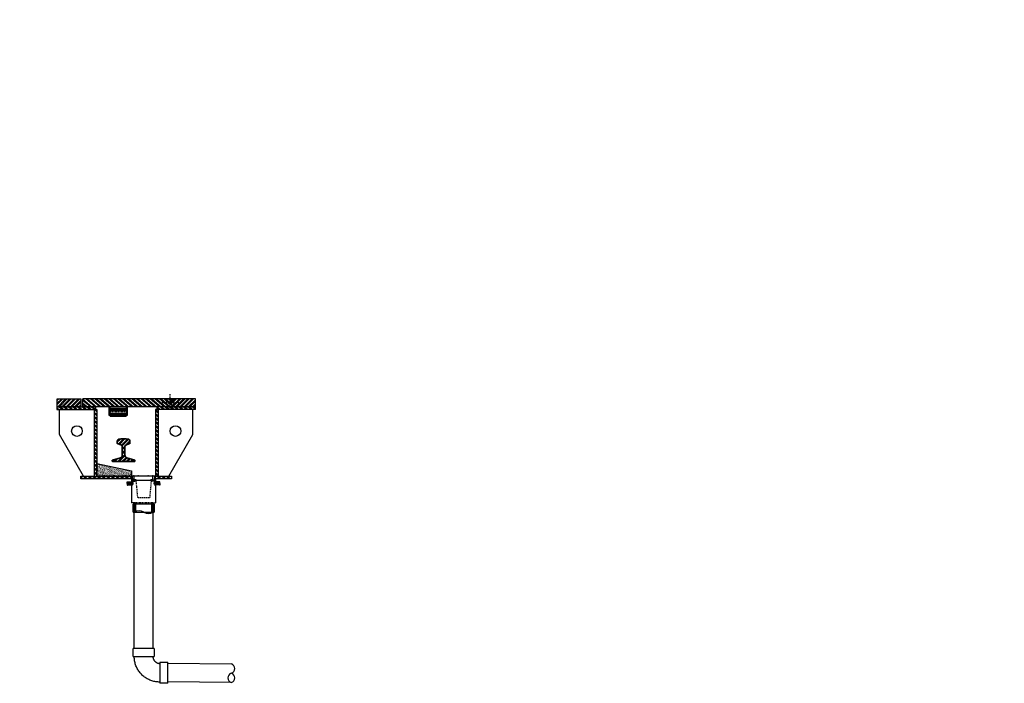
# Model space of a CAD drawing. Header units: inches. Extents: x -741 to 1387, y -720 to -402.
# Tile 24 of 25: x 341 to 526, y -689 to -565. Entities that reach past the tile are written whole.
import ezdxf
from ezdxf import colors
from ezdxf.entities.mleader import LeaderData, LeaderLine
from ezdxf.math import Vec2, Vec3

# ---------------------------------------------------------------- set-up
doc = ezdxf.new("R2010")
doc.units = ezdxf.units.IN
doc.header["$MEASUREMENT"] = 0
doc.linetypes.add('CENTER2', pattern=[1.125, 0.75, -0.125, 0.125, -0.125])
doc.linetypes.add('HIDDEN2', pattern=[0.1875, 0.125, -0.0625])
for name, color, linetype in [('G-Detl-Hidn', 1, 'HIDDEN2'), ('P-PIPE', 3, 'Continuous'), ('S-ANNO-DIMS', 1, 'Continuous'), ('S-ANNO-TEXT', 2, 'Continuous'), ('S-DETL-CNTR', 1, 'CENTER2'), ('S-DETL-STLS', 3, 'Continuous')]:
    doc.layers.add(name, color=color, linetype=linetype)
for name, color, linetype, lineweight in [('G-Detl-Medm', 3, 'Continuous', 35), ('S-ANNO-PATT', 8, 'Continuous', 18), ('S-SECT-SHPS', 3, 'Continuous', 25)]:
    doc.layers.add(name, color=color, linetype=linetype, lineweight=lineweight)
doc.styles.add('Annotative', font='romans.shx', dxfattribs={"width": 0.8, "height": 0.125})
pattern_1 = [(319.44955, (55.08806, -575.41387), (0.365691, 0.4274065), []), (319.44955, (55.1086, -575.67824), (0.365691, 0.4274065), [])]
pattern_2 = [(319.44955, (91.08596, -685.63207), (0.365691, 0.4274065), []), (319.44955, (91.10653, -685.89644), (0.365691, 0.4274065), [])]
pattern_3 = [(319.44955, (28.08084, -686.06176), (0.365691, 0.4274065), []), (319.44955, (28.1014, -686.3261), (0.365691, 0.4274065), [])]

# ---------------------------------------------------------------- blocks, each defined once
blk = doc.blocks.new('_DotBlank')
at = {"color": 0, "linetype": 'ByBlock', "lineweight": -2}
blk.add_line((-0.5, 0), (-1, 0), dxfattribs=at)
blk.add_circle((0, 0), 0.5, dxfattribs=at)
blk = doc.blocks.new('Bend - PVC - Sch 40 - DWV_USACE - Standard-1075329-SECTION _COLUMN STRIP_ LONG')
at = {"layer": 'P-PIPE', "lineweight": -3}
for p, q in [((205.64, -14.52), (204.14, -14.52)), ((204.14, -18.48), (204.14, -14.52)), ((205.64, -14.52), (205.64, -18.48)), ((199.1, -19.56), (199.1, -21.06)), ((199.1, -19.56), (203.06, -19.56)), ((203.06, -21.06), (203.06, -19.56)), ((204.14, -18.48), (205.64, -18.48)), ((203.06, -21.06), (199.1, -21.06))]:
    blk.add_line(p, q, dxfattribs=at)
at = {"layer": 'P-PIPE', "lineweight": -3, "flags": 128}
for points in [[(204.14, -14.75), (203.95, -14.75), (203.76, -14.77), (203.56, -14.78), (203.37, -14.81), (203.18, -14.85), (203, -14.89), (202.81, -14.94), (202.63, -14.99), (202.44, -15.06), (202.27, -15.13), (202.09, -15.21), (201.92, -15.29), (201.75, -15.39), (201.58, -15.49), (201.42, -15.59), (201.27, -15.7), (201.11, -15.82), (200.97, -15.94), (200.82, -16.07), (200.69, -16.21), (200.56, -16.35), (200.43, -16.5), (200.31, -16.65), (200.2, -16.8), (200.09, -16.96), (199.99, -17.13), (199.9, -17.29), (199.81, -17.47), (199.73, -17.64), (199.65, -17.82), (199.59, -18), (199.53, -18.18), (199.48, -18.37), (199.43, -18.56), (199.4, -18.74), (199.37, -18.94), (199.35, -19.13), (199.33, -19.32), (199.33, -19.51), (199.33, -19.56)], [(202.83, -19.56), (202.83, -19.51), (202.83, -19.46), (202.84, -19.41), (202.84, -19.35), (202.85, -19.3), (202.87, -19.25), (202.88, -19.2), (202.89, -19.15), (202.91, -19.1), (202.93, -19.05), (202.95, -19), (202.98, -18.96), (203, -18.91), (203.03, -18.87), (203.06, -18.82), (203.09, -18.78), (203.12, -18.74), (203.15, -18.7), (203.19, -18.66), (203.23, -18.62), (203.26, -18.59), (203.3, -18.55), (203.34, -18.52), (203.39, -18.49), (203.43, -18.46), (203.48, -18.43), (203.52, -18.4), (203.57, -18.38), (203.62, -18.36), (203.66, -18.34), (203.71, -18.32), (203.76, -18.31), (203.81, -18.29), (203.87, -18.28), (203.92, -18.27), (203.97, -18.26), (204.02, -18.26), (204.07, -18.25), (204.13, -18.25), (204.14, -18.25)]]:
    blk.add_lwpolyline(points, dxfattribs=at)

msp = doc.modelspace()

# ---------------------------------------------------------------- hatches: boundary and pattern name
at = {"layer": 'S-ANNO-PATT', "linetype": 'Continuous', "lineweight": 0}
h = msp.add_hatch(dxfattribs=at)
h.set_pattern_fill('ANSI32', color=256, scale=1.5)
h.set_pattern_definition([(45, (80.43, -684.7424), (-0.3977476, 0.3977476), []), (45, (80.6952, -684.7424), (-0.3977476, 0.3977476), [])])
h.paths.add_polyline_path([(352.2813, -636.1132), (352.2813, -637.6132), (347.8125, -637.6244), (347.8125, -636.1244)])
at = {"layer": 'S-ANNO-PATT'}
h = msp.add_hatch(dxfattribs=at)
h.set_pattern_fill('ANSI32', color=256, scale=1.5, angle=-85.550447)
h.set_pattern_definition([(319.44955, (7.10227, -684.7424), (0.365691, 0.4274065), []), (319.44955, (7.12284, -685.0068), (0.365691, 0.4274065), [])])
edge = h.paths.add_edge_path()
edge.add_line((352.6474, -636.1149), (369.0313, -636.1132))
edge.add_arc((369.0313, -636.8632), 0.75, 269.999322, 449.999322, ccw=False)
edge.add_line((369.0313, -637.6132), (352.6474, -637.6149))
edge.add_line((352.6474, -637.6149), (352.6474, -636.1149))
edge = h.paths.add_edge_path(flags=16)
edge.add_arc((369.0313, -636.8632), 0.25, 180, 540, ccw=False)
at = {"layer": 'S-ANNO-PATT', "linetype": 'Continuous', "lineweight": 0}
h = msp.add_hatch(dxfattribs=at)
h.set_pattern_fill('ANSI32', color=256, scale=1.5)
h.set_pattern_definition([(45, (7.10227, -684.7424), (-0.3977476, 0.3977476), []), (45, (7.36743, -684.7424), (-0.3977476, 0.3977476), [])])
h.paths.add_polyline_path([(369.0313, -636.1132), (373.7813, -636.1132), (373.7813, -637.6132), (369.0313, -637.6132, 1)])
at = {"layer": 'S-ANNO-PATT'}
h = msp.add_hatch(dxfattribs=at)
h.set_pattern_fill('ANSI32', color=256, scale=1.5, angle=-85.550447)
h.set_pattern_definition(pattern_1)
h.paths.add_polyline_path([(355.0313, -637.6132), (355.0313, -638.1132), (347.7813, -638.1132), (347.7813, -637.6132), (347.8125, -637.6132), (352.2813, -637.6132)])
h = msp.add_hatch(dxfattribs=at)
h.set_pattern_fill('ANSI32', color=256, scale=1.5, angle=-85.550447)
h.set_pattern_definition(pattern_1)
h.paths.add_polyline_path([(354.7813, -638.1132), (355.2813, -638.1132), (355.2813, -646.355), (354.7813, -646.4569)])
h = msp.add_hatch(dxfattribs=at)
h.set_pattern_fill('ANSI32', color=256, scale=1.5, angle=-85.550447)
h.set_pattern_definition(pattern_1)
h.paths.add_polyline_path([(366.2813, -638.1132), (366.7813, -638.1132), (366.7813, -650.5804), (366.2813, -650.5804)])
h = msp.add_hatch(dxfattribs=at)
h.set_pattern_fill('ANSI32', color=256, scale=1.5, angle=-85.550447)
h.set_pattern_definition(pattern_1)
h.paths.add_polyline_path([(373.7813, -637.6132), (373.7813, -638.1132), (373.2813, -638.1132), (366.5313, -638.1132), (366.5313, -637.6132)])
at = {"layer": 'S-ANNO-PATT', "linetype": 'Continuous', "lineweight": 0}
h = msp.add_hatch(dxfattribs=at)
h.set_pattern_fill('ANSI32', color=256, scale=1.5)
h.set_pattern_definition([(45, (154.17193, -583.9946), (-0.3977476, 0.3977476), []), (45, (154.4371, -583.9946), (-0.3977476, 0.3977476), [])])
h.paths.add_polyline_path([(359.1434, -644.4986), (359.8725, -644.7843, -0.30860674), (360.0313, -645.0171), (360.0313, -646.6876, -0.33270641), (359.6723, -647.1673), (358.2011, -647.6, 0.33270641), (358.1563, -647.66), (358.1563, -647.8007, 0.41421356), (358.2188, -647.8632), (362.3438, -647.8632, 0.41421356), (362.4063, -647.8007), (362.4063, -647.66, 0.33270641), (362.3614, -647.6), (360.8902, -647.1673, -0.33270641), (360.5313, -646.6876), (360.5313, -645.0171, -0.30860674), (360.6901, -644.7843), (361.4191, -644.4986, 0.35466541), (361.4688, -644.4375), (361.4688, -644.023, 0.39190223), (361.1225, -643.6491), (360.7711, -643.622, 0.01919533), (360.5411, -643.6132), (360.0215, -643.6132, 0.01919533), (359.7914, -643.622), (359.44, -643.6491, 0.39190223), (359.0938, -644.023), (359.0938, -644.4375, 0.35466541)])
at = {"layer": 'S-ANNO-PATT'}
h = msp.add_hatch(dxfattribs=at)
h.set_pattern_fill('ANSI32', color=256, scale=1.5, angle=-85.550447)
h.set_pattern_definition(pattern_1)
h.paths.add_polyline_path([(355.2813, -650.5804), (354.7813, -650.5804), (354.7813, -646.4569), (355.2813, -646.355)])
h = msp.add_hatch(dxfattribs=at)
h.set_pattern_fill('AR-SAND', color=256, scale=0.1)
h.set_pattern_definition([(37.5, (91.08596, -685.63207), (-0.00629934, 0.19268238), [0, -0.152, 0, -0.17, 0, -0.1625]), (7.5, (91.08596, -685.63207), (0.17697767, 0.2822146), [0, -0.082, 0, -0.137, 0, -0.0525]), (327.5, (90.96296, -685.63207), (0.31141419, 0.00056591), [0, -0.05, 0, -0.18, 0, -0.235]), (317.5, (90.96296, -685.63207), (0.30061266, 0.08776756), [0, -0.025, 0, -0.118, 0, -0.135])])
h.paths.add_polyline_path([(355.2902, -650.5804), (355.2902, -648.2142), (361.7813, -649.5804), (361.7813, -650.5804)])
h = msp.add_hatch(dxfattribs=at)
h.set_pattern_fill('AR-CONC', color=256)
h.set_pattern_definition([(50, (91.086, -685.632), (7.1726, -0.62752), [0.75, -8.25]), (355, (91.086, -685.632), (-1.38751, 7.52192), [0.6, -6.6]), (100.4514, (91.684, -685.6844), (5.78509, 6.8944), [0.6374, -7.01142]), (46.1842, (91.086, -683.632), (10.6724, -1.6552), [1.125, -12.375]), (96.6356, (91.975, -683.77), (9.3466, 9.7412), [0.9561, -10.51714]), (351.184, (91.086, -683.632), (9.3466, 9.7412), [0.9, -9.9]), (21, (92.086, -684.132), (5.96907, -4.02619), [0.75, -8.25]), (326, (92.086, -684.132), (2.43315, 7.2515), [0.6, -6.6]), (71.4514, (92.5834, -684.4676), (8.40222, 3.22531), [0.6374, -7.01142]), (37.5, (91.086, -685.632), (0.121599, 3.328939), [0, -6.52, 0, -6.7, 0, -6.625]), (7.5, (91.086, -685.632), (2.630695, 3.944117), [0, -3.82, 0, -6.37, 0, -2.525]), (327.5, (88.856, -685.632), (5.338224, -0.22555), [0, -2.5, 0, -7.8, 0, -10.35]), (317.5, (87.856, -685.632), (5.83186, 1.00105), [0, -3.25, 0, -5.18, 0, -7.35])])
h.paths.add_polyline_path([(355.2902, -650.5804), (361.6987, -650.5804), (355.2902, -649.9982)])
h = msp.add_hatch(dxfattribs=at)
h.set_pattern_fill('ANSI32', color=256, scale=1.5, angle=-85.550447)
h.set_pattern_definition(pattern_2)
edge = h.paths.add_edge_path()
edge.add_line((352.2813, -650.5804), (361.7813, -650.5804))
edge.add_line((361.7813, -650.5804), (361.7813, -651.0804))
edge.add_line((361.7813, -651.0804), (352.2813, -651.0804))
h = msp.add_hatch(dxfattribs=at)
h.set_pattern_fill('ANSI32', color=256, scale=1.5, angle=-85.550447)
h.set_pattern_definition(pattern_3)
h.paths.add_polyline_path([(361.78, -652.3929, 0.41421356), (361.905, -652.2679), (361.905, -651.6429, -0.41421356), (362.03, -651.5179), (362.405, -651.5179, 0.41421356), (362.53, -651.3929), (361.78, -651.3929)])
h = msp.add_hatch(dxfattribs=at)
h.set_pattern_fill('ANSI32', color=256, scale=1.5, angle=-85.550447)
h.set_pattern_definition(pattern_3)
h.paths.add_polyline_path([(366.2813, -652.3929, -0.41421356), (366.1563, -652.2679), (366.1563, -651.6429, 0.41421356), (366.0313, -651.5179), (365.6563, -651.5179, -0.41421356), (365.5313, -651.3929), (366.2813, -651.3929)])
h = msp.add_hatch(dxfattribs=at)
h.set_pattern_fill('ANSI32', color=256, scale=1.5, angle=-85.550447)
h.set_pattern_definition(pattern_2)
h.paths.add_polyline_path([(369.2813, -651.0804), (366.2813, -651.0804), (366.2813, -650.5804), (369.2813, -650.5804)])
h = msp.add_hatch(dxfattribs=at)
h.set_pattern_fill('ANSI31', color=256)
h.set_pattern_definition([(45, (28.41805, -686.68163), (-0.088388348, 0.088388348), [])])
h.paths.add_polyline_path([(362.2813, -655.5922), (362.5313, -655.5922), (362.5313, -657.2342, 0.04287689), (362.2813, -657.3675), (362.2813, -656.5956)])
h.paths.add_polyline_path([(365.5296, -655.5922), (365.7797, -655.5922), (365.7803, -657.3688, -0.04828504), (365.5303, -657.5087)])

# ---------------------------------------------------------------- linework, layer by layer
at = {"color": 3, "linetype": 'Continuous'}
for p, q in [((361.7813, -651.0804), (361.7813, -655.5922)), ((366.2813, -651.0804), (366.2813, -655.5922)), ((362.2806, -655.5922), (361.78, -655.5922)), ((362.2806, -655.5922), (362.2808, -657.3679)), ((362.5313, -655.5922), (362.5313, -657.2342)), ((365.5296, -655.5919), (365.5303, -657.5087)), ((365.7806, -655.5922), (365.7806, -657.3686)), ((365.7806, -655.5922), (366.2813, -655.5922)), ((362.2788, -657.1294), (362.2816, -657.1294))]:
    msp.add_line(p, q, dxfattribs=at)
for centre, radius, start, end in [((363.1821, -658.7559), 1.655, 57.021133, 122.998872), ((364.9326, -656.1475), 1.4867, 235.149412, 304.852752)]:
    msp.add_arc(centre, radius, start, end, dxfattribs=at)
at = {"layer": 'G-Detl-Hidn', "color": 8, "linetype": 'HIDDEN2'}
msp.add_circle((369.0313, -636.8632), 0.25, dxfattribs=at)
at = {"layer": 'G-Detl-Medm'}
msp.add_lwpolyline([(360.6901, -644.7843), (361.4191, -644.4986, 0.35466541), (361.4688, -644.4375), (361.4688, -644.023, 0.39190223), (361.1225, -643.6491), (360.7711, -643.622, 0.01919533), (360.5411, -643.6132), (360.0215, -643.6132, 0.01919533), (359.7914, -643.622), (359.44, -643.6491, 0.39190223), (359.0938, -644.023), (359.0938, -644.4375, 0.35466541), (359.1434, -644.4986), (359.8725, -644.7843, -0.30860674), (360.0313, -645.0171), (360.0313, -646.6876, -0.33270641), (359.6723, -647.1673), (358.2011, -647.6, 0.33270641), (358.1563, -647.66), (358.1563, -647.8007, 0.41421356), (358.2188, -647.8632), (362.3438, -647.8632, 0.41421356), (362.4063, -647.8007), (362.4063, -647.66, 0.33270641), (362.3614, -647.6), (360.8902, -647.1673, -0.33270641), (360.5313, -646.6876), (360.5313, -645.0171, -0.30860674)], format="xyb", close=True, dxfattribs=at)
at = {"layer": 'P-PIPE', "lineweight": -3}
for p, q in [((362.0516, -657.3428), (362.0516, -655.8428)), ((366.0096, -655.8428), (362.0516, -655.8428)), ((362.2833, -655.8428), (362.2833, -655.5804)), ((365.778, -655.5804), (365.778, -655.8428)), ((366.0096, -655.8428), (366.0096, -657.3428)), ((362.0516, -657.3428), (366.0096, -657.3428)), ((362.2833, -682.9226), (362.2833, -657.3428)), ((365.778, -657.3428), (365.778, -682.9226)), ((368.5936, -685.7145), (380.5164, -685.8401)), ((380.4982, -689.3336), (368.5936, -689.2096))]:
    msp.add_line(p, q, dxfattribs=at)
for centre, start, end in [((380.2391, -686.7076), 286.532949, 72.273432), ((380.7574, -688.4538), 106.532949, 253.467051), ((380.2391, -688.4538), 286.532949, 73.467051)]:
    msp.add_arc(centre, 0.9107, start, end, dxfattribs=at)
at = {"layer": 'S-ANNO-DIMS', "color": 8}
for p, q in [((360.7813, -637.9121), (357.7813, -637.9121)), ((360.7813, -637.9701), (357.7813, -637.9701)), ((360.7813, -638.1114), (357.7813, -638.1114)), ((360.7813, -638.3521), (357.7813, -638.3521)), ((360.7813, -638.9065), (357.7813, -638.9065)), ((360.7813, -639.1472), (357.7813, -639.1472)), ((360.7813, -639.2885), (357.7813, -639.2885)), ((360.7813, -639.3465), (357.7813, -639.3465))]:
    msp.add_line(p, q, dxfattribs=at)
at = {"layer": 'S-ANNO-DIMS'}
for p, q in [((362.2879, -651.2885), (362.2879, -650.5804)), ((365.7746, -651.2885), (365.7746, -650.5804))]:
    msp.add_line(p, q, dxfattribs=at)
msp.add_lwpolyline([(364.0283, -650.5804), (361.9802, -650.5804, 0.43896622), (361.9179, -650.6481), (361.9704, -651.2731, 0.38988669), (362.0327, -651.3304), (362.2284, -651.3304, 0.19891237), (362.2726, -651.3121), (362.3317, -651.253, -0.19891237), (362.3759, -651.2347), (362.5058, -651.2347, -0.20061712), (362.5503, -651.2533), (362.608, -651.3118, 0.20061712), (362.6525, -651.3304), (364.0283, -651.3304), (365.3687, -651.3304, 0.20061712), (365.4132, -651.3118), (365.4709, -651.2533, -0.20061712), (365.5154, -651.2347), (365.6867, -651.2347, -0.19891237), (365.7309, -651.253), (365.7899, -651.3121, 0.19891237), (365.8341, -651.3304), (366.0299, -651.3304, 0.38988669), (366.0921, -651.2731), (366.1446, -650.6481, 0.43896622), (366.0823, -650.5804)], format="xyb", close=True, dxfattribs=at)
msp.add_lwpolyline([(364.8387, -651.3304), (364.8387, -651.3779, -0.41421356), (364.7762, -651.4404), (363.2863, -651.4404, -0.41421356), (363.2238, -651.3779), (363.2238, -651.3304)], format="xyb", dxfattribs=at)
for centre in [(362.188, -650.6744), (363.0079, -650.6744), (364.8772, -650.6744), (365.7888, -650.6744)]:
    msp.add_arc(centre, 0.1394, 42.421221, 137.578779, dxfattribs=at)
at = {"layer": 'S-ANNO-PATT', "linetype": 'HIDDEN2', "lineweight": 0}
for p, q in [((357.7813, -638.5043), (360.7813, -638.5043)), ((357.7813, -638.7543), (360.7813, -638.7543))]:
    msp.add_line(p, q, dxfattribs=at)
at = {"layer": 'S-ANNO-PATT', "linetype": 'Continuous', "lineweight": 0}
msp.add_lwpolyline([(360.7813, -639.3793), (357.7813, -639.3793), (357.7813, -637.8793), (360.7813, -637.8793)], close=True, dxfattribs=at)
at = {"layer": 'S-ANNO-PATT', "linetype": 'HIDDEN2', "lineweight": 0}
msp.add_arc((369.0313, -636.8632), 0.75, 90, 270, dxfattribs=at)
at = {"layer": 'S-DETL-CNTR', "ltscale": 0.25}
for p, q in [((369.0313, -637.8582), (369.0313, -635.183)), ((370.6335, -636.8632), (367.509, -636.8632))]:
    msp.add_line(p, q, dxfattribs=at)
at = {"layer": 'S-DETL-STLS', "color": 3}
for p, q in [((369.0313, -636.1132), (352.6474, -636.1132)), ((369.0313, -637.6132), (352.6474, -637.6132))]:
    msp.add_line(p, q, dxfattribs=at)
at = {"layer": 'S-DETL-STLS'}
for p, q in [((352.6474, -637.613), (352.6474, -636.1132)), ((347.7813, -637.6132), (355.0313, -637.6132)), ((347.7813, -637.6132), (347.7813, -638.1132)), ((347.7813, -638.1132), (355.2813, -638.1132)), ((348.2813, -642.7862), (348.2813, -638.1132)), ((354.7813, -638.1132), (354.7813, -650.5804)), ((355.0313, -637.6132), (355.0313, -638.1132)), ((355.2813, -638.1132), (355.2813, -650.5804)), ((366.2813, -638.1132), (366.2813, -650.5804)), ((373.7813, -638.1132), (366.2813, -638.1132)), ((366.5313, -637.6132), (366.5313, -638.1132)), ((373.7813, -637.6132), (366.5313, -637.6132)), ((366.7813, -638.1132), (366.7813, -650.5804)), ((373.2813, -642.7862), (373.2813, -638.1132)), ((373.7813, -638.1132), (373.7813, -637.6132)), ((352.7813, -650.5804), (348.2813, -642.7862)), ((368.7813, -650.5804), (373.2813, -642.7862)), ((352.2813, -651.0804), (352.2813, -650.5804)), ((361.78, -651.3929), (362.53, -651.3929)), ((361.8565, -651.3304), (361.8565, -651.3929)), ((362.5905, -651.3304), (361.8565, -651.3304)), ((361.8565, -651.3929), (362.5905, -651.3929)), ((361.905, -651.6429), (361.905, -652.2679)), ((362.03, -651.5179), (362.405, -651.5179)), ((362.5905, -651.3929), (362.5905, -651.3304)), ((365.4708, -651.3929), (365.4708, -651.3304)), ((365.4708, -651.3304), (366.2048, -651.3304)), ((366.2048, -651.3929), (365.4708, -651.3929)), ((366.2813, -651.3929), (365.5313, -651.3929)), ((366.0313, -651.5179), (365.6563, -651.5179)), ((366.1563, -651.6429), (366.1563, -652.2679)), ((366.2048, -651.3304), (366.2048, -651.3929)), ((366.2813, -651.3929), (366.2813, -652.3929))]:
    msp.add_line(p, q, dxfattribs=at)
at = {"layer": 'S-DETL-STLS', "linetype": 'HIDDEN2'}
for p, q in [((362.5905, -651.3304), (362.8903, -654.6608)), ((365.4708, -651.3304), (365.171, -654.6608)), ((365.7806, -655.5922), (362.2806, -655.5922)), ((365.171, -654.6608), (362.8903, -654.6607))]:
    msp.add_line(p, q, dxfattribs=at)
at = {"layer": 'S-DETL-STLS', "color": 3}
msp.add_lwpolyline([(352.2813, -636.1132), (352.2813, -637.6132), (347.8125, -637.6132), (347.8125, -636.1132)], close=True, dxfattribs=at)
for points in [[(368.3021, -637.6132), (373.7813, -637.6132), (373.7813, -636.1132), (369.0313, -636.1132)], [(357.5313, -637.6132), (357.5313, -639.1854), (357.7813, -639.1854), (357.7813, -637.6132)], [(360.7813, -637.6132), (360.7813, -639.1854), (361.0313, -639.1854), (361.0313, -637.6132)]]:
    msp.add_lwpolyline(points, dxfattribs=at)
at = {"layer": 'S-DETL-STLS'}
for points in [[(355.2902, -650.5804), (355.2902, -648.2142), (361.7813, -649.5804), (361.7813, -650.5804), (355.2902, -650.5804)], [(352.2813, -650.5804), (361.7813, -650.5804), (361.7813, -651.0804), (352.2813, -651.0804)]]:
    msp.add_lwpolyline(points, dxfattribs=at)
msp.add_lwpolyline([(369.2813, -651.0804), (366.2813, -651.0804), (366.2813, -650.5804), (369.2813, -650.5804)], close=True, dxfattribs=at)
for centre, radius in [((369.0313, -636.8632), 0.25), ((351.5313, -642.1282), 1), ((370.0313, -642.1282), 1)]:
    msp.add_circle(centre, radius, dxfattribs=at)
for centre, radius, start, end in [((369.0313, -636.8632), 0.75, 270, 90), ((362.03, -651.6429), 0.125, 90, 180), ((362.405, -651.3929), 0.125, 270, 0), ((365.6563, -651.3929), 0.125, 180, 270), ((366.0313, -651.6429), 0.125, 0, 90), ((361.78, -652.2679), 0.125, 270, 0), ((366.2813, -652.2679), 0.125, 180, 270)]:
    msp.add_arc(centre, radius, start, end, dxfattribs=at)
at = {"layer": 'S-SECT-SHPS', "color": 1}
for p, q in [((360.9526, -651.9554), (360.9526, -651.6347)), ((360.9526, -651.6347), (361.0131, -651.6347)), ((360.9526, -651.9554), (360.9526, -652.2761)), ((361.0131, -651.6865), (361.0131, -651.6347)), ((361.0131, -651.9554), (361.0131, -651.6865)), ((361.0131, -651.6865), (361.7798, -651.6865)), ((361.0131, -651.9554), (361.0131, -652.2243)), ((361.0131, -652.2243), (361.7798, -652.2243)), ((361.0131, -652.2243), (361.0131, -652.2761)), ((361.1073, -651.8304), (361.1073, -652.0804)), ((361.2046, -651.8304), (361.1073, -651.8304)), ((361.2046, -652.0804), (361.1073, -652.0804)), ((361.1323, -651.8304), (361.1323, -652.0804)), ((361.1573, -651.8304), (361.1573, -652.0804)), ((361.1823, -651.8304), (361.1823, -652.0804)), ((361.905, -651.8304), (361.2046, -651.8304)), ((361.905, -652.0804), (361.2046, -652.0804)), ((361.2073, -651.8304), (361.2073, -652.0804)), ((361.2323, -651.8304), (361.2323, -652.0804)), ((361.2573, -651.8304), (361.2573, -652.0804)), ((361.2823, -651.8304), (361.2823, -652.0804)), ((361.3073, -651.8304), (361.3073, -652.0804)), ((361.3323, -651.8304), (361.3323, -652.0804)), ((361.3573, -651.8304), (361.3573, -652.0804)), ((361.3823, -651.8304), (361.3823, -652.0804)), ((361.4073, -651.8304), (361.4073, -652.0804)), ((361.4323, -651.8304), (361.4323, -652.0804)), ((361.4573, -651.8304), (361.4573, -652.0804)), ((361.4823, -651.8304), (361.4823, -652.0804)), ((361.5073, -651.8304), (361.5073, -652.0804)), ((361.5323, -651.8304), (361.5323, -652.0804)), ((361.5573, -651.8304), (361.5573, -652.0804)), ((361.5823, -651.8304), (361.5823, -652.0804)), ((361.6073, -651.8304), (361.6073, -652.0804)), ((361.6323, -651.8304), (361.6323, -652.0804)), ((361.6573, -651.8304), (361.6573, -652.0804)), ((361.6823, -651.8304), (361.6823, -652.0804)), ((361.7073, -651.8304), (361.7073, -652.0804)), ((362.055, -651.7804), (361.905, -651.7804)), ((361.905, -651.7804), (361.905, -652.1304)), ((362.055, -651.8804), (361.905, -651.8804)), ((361.905, -652.0304), (362.055, -652.0304)), ((361.905, -652.1304), (362.055, -652.1304)), ((362.055, -652.1304), (362.055, -651.7804)), ((366.0063, -652.1304), (366.0063, -651.7804)), ((366.0063, -651.7804), (366.1563, -651.7804)), ((366.0063, -651.8804), (366.1563, -651.8804)), ((366.1563, -652.0304), (366.0063, -652.0304)), ((366.1563, -652.1304), (366.0063, -652.1304)), ((366.1563, -651.7804), (366.1563, -652.1304)), ((366.1563, -651.8304), (366.8566, -651.8304)), ((366.1563, -652.0804), (366.8566, -652.0804)), ((367.0482, -651.6865), (366.2814, -651.6865)), ((367.0482, -652.2243), (366.2814, -652.2243)), ((366.354, -651.8304), (366.354, -652.0804)), ((366.379, -651.8304), (366.379, -652.0804)), ((366.404, -651.8304), (366.404, -652.0804)), ((366.429, -651.8304), (366.429, -652.0804)), ((366.454, -651.8304), (366.454, -652.0804)), ((366.479, -651.8304), (366.479, -652.0804)), ((366.504, -651.8304), (366.504, -652.0804)), ((366.529, -651.8304), (366.529, -652.0804)), ((366.554, -651.8304), (366.554, -652.0804)), ((366.579, -651.8304), (366.579, -652.0804)), ((366.604, -651.8304), (366.604, -652.0804)), ((366.629, -651.8304), (366.629, -652.0804)), ((366.654, -651.8304), (366.654, -652.0804)), ((366.679, -651.8304), (366.679, -652.0804)), ((366.704, -651.8304), (366.704, -652.0804)), ((366.729, -651.8304), (366.729, -652.0804)), ((366.754, -651.8304), (366.754, -652.0804)), ((366.779, -651.8304), (366.779, -652.0804)), ((366.804, -651.8304), (366.804, -652.0804)), ((366.829, -651.8304), (366.829, -652.0804)), ((366.854, -651.8304), (366.854, -652.0804)), ((366.8566, -651.8304), (366.954, -651.8304)), ((366.8566, -652.0804), (366.954, -652.0804)), ((366.879, -651.8304), (366.879, -652.0804)), ((366.904, -651.8304), (366.904, -652.0804)), ((366.929, -651.8304), (366.929, -652.0804)), ((366.954, -651.8304), (366.954, -652.0804)), ((367.1086, -651.6347), (367.0482, -651.6347)), ((367.0482, -651.6865), (367.0482, -651.6347)), ((367.0482, -651.9554), (367.0482, -651.6865)), ((367.0482, -651.9554), (367.0482, -652.2243)), ((367.0482, -652.2243), (367.0482, -652.2761)), ((367.1086, -651.9554), (367.1086, -651.6347)), ((367.1086, -651.9554), (367.1086, -652.2761)), ((360.9526, -652.2761), (361.0131, -652.2761)), ((367.1086, -652.2761), (367.0482, -652.2761))]:
    msp.add_line(p, q, dxfattribs=at)

# ---------------------------------------------------------------- block references
at = {"layer": 'P-PIPE', "lineweight": -3, "xscale": -1, "rotation": 180}
msp.add_blockref('Bend - PVC - Sch 40 - DWV_USACE - Standard-1075329-SECTION _COLUMN STRIP_ LONG', (162.9532, -703.9856), dxfattribs=at)

# ---------------------------------------------------------------- leaders
at = {"layer": 'S-ANNO-TEXT', "lineweight": -3}
ml = msp.add_multileader_mtext('Standard', dxfattribs=at)
ml.set_content('\\pxt3.2,6.4,9.6,12.8,16,19.2,22.4,25.6,28.8,32,35.2,38.4,41.6,44.8,48,51.2,54.4,57.6,60.8,64,67.2,70.4,73.6,76.8,80,83.2,86.4,89.6,92.8,96,99.2,102.4;REF DETAIL\\PA3/S-303\\PFOR REINF.\\PREQUIREMENTS', color=256, style='Annotative')
ml.set_leader_properties(color=1, linetype='ByLayer', lineweight=-1)
ml.build(insert=Vec2(0, 0))
ml.multileader.update_dxf_attribs({"text_right_attachment_type": 3, "dogleg_length": 0.125, "arrow_head_size": 3, "scale": 24})
ctx = ml.context
ctx.base_point, ctx.scale, ctx.char_height, ctx.arrow_head_size, ctx.landing_gap_size, ctx.plane_origin = Vec3(257.4205, -566.5988), 24, 3, 3, 2.16, Vec3(310.1425, -581.0785)
ctx.right_attachment = 3
notes = []
notes.append((ctx, [(1, (1, 1, 0), (290.569, -582.1702), (-1, 0), 3, [(1, [(315.7881, -582.1778)], 0, [])])]))
ctx.mtext.insert, ctx.mtext.width, ctx.mtext.defined_height, ctx.mtext.flow_direction = Vec3(259.5805, -564.9559), 27.700804, 7.0408, 5
ml = msp.add_multileader_mtext('Standard', dxfattribs=at)
ml.set_content('REFER TO SHEET S706A FOR VENT PIPE DETAIL', color=256, style='Annotative')
ml.set_leader_properties(color=1, linetype='ByLayer', lineweight=-1)
ml.build(insert=Vec2(0, 0))
ml.multileader.update_dxf_attribs({"text_right_attachment_type": 3, "dogleg_length": 0.125, "arrow_head_size": 3, "scale": 24})
ctx = ml.context
ctx.base_point, ctx.scale, ctx.char_height, ctx.arrow_head_size, ctx.landing_gap_size, ctx.plane_origin = Vec3(-406.8856, -576.2032), 24, 3, 3, 2.16, Vec3(-471.7983, -632.3119)
ctx.right_attachment = 3
notes.append((ctx, [(1, (1, 1, 0), (-409.8856, -576.2032), (1, 0), 3, [(1, [(-434.9918, -565.7408)], 0, [])])]))
ctx.mtext.insert, ctx.mtext.width, ctx.mtext.defined_height, ctx.mtext.flow_direction = Vec3(-404.7256, -574.7032), 38.62386, 12.1168, 5
ml = msp.add_multileader_mtext('Standard', dxfattribs=at)
ml.set_content('REFER TO SHEET S706A FOR VENT PIPE DETAIL', color=256, style='Annotative')
ml.set_leader_properties(color=1, linetype='ByLayer', lineweight=-1)
ml.build(insert=Vec2(0, 0))
ml.multileader.update_dxf_attribs({"text_right_attachment_type": 3, "dogleg_length": 0.125, "arrow_head_size": 3, "scale": 24})
ctx = ml.context
ctx.base_point, ctx.scale, ctx.char_height, ctx.arrow_head_size, ctx.landing_gap_size, ctx.plane_origin = Vec3(203.3658, -596.4429), 24, 3, 3, 2.16, Vec3(139.5964, -626.8007)
ctx.right_attachment = 3
notes.append((ctx, [(1, (1, 1, 0), (200.3658, -596.4429), (1, 0), 3, [(0, [(209.8414, -576.3693), (151.2148, -573.1092)], 0, [])])]))
ctx.mtext.insert, ctx.mtext.width, ctx.mtext.defined_height, ctx.mtext.flow_direction = Vec3(205.5258, -594.9429), 40.014208, 7.1821, 5
ml = msp.add_multileader_mtext('Standard', dxfattribs=at)
ml.set_content('\\pxt3.2,6.4,9.6,12.8,16,19.2,22.4,25.6,28.8,32,35.2,38.4,41.6,44.8,48,51.2,54.4,57.6,60.8,64,67.2,70.4,73.6,76.8,80,83.2,86.4,89.6,92.8,96,99.2,102.4;#6 @ 6" HORIZ EA FACE TYP ', color=256, style='Annotative')
ml.set_leader_properties(color=1, linetype='ByLayer', lineweight=-1)
ml.set_arrow_properties(name='DOTBLANK')
ml.build(insert=Vec2(0, 0))
ml.multileader.update_dxf_attribs({"text_right_attachment_type": 3, "dogleg_length": 0.125, "arrow_head_size": 3, "scale": 24})
ctx = ml.context
ctx.base_point, ctx.scale, ctx.char_height, ctx.arrow_head_size, ctx.landing_gap_size, ctx.plane_origin = Vec3(-624.4529, -585.5028), 24, 3, 3, 2.16, Vec3(-644.8017, -599.7135)
ctx.right_attachment = 3
notes.append((ctx, [(0, (1, 1, 0), (-627.4529, -585.5028), (1, 0), 3, [(2, [(-652.259, -595.662), (-644.9355, -595.662)], 0, [])])]))
ctx.mtext.insert, ctx.mtext.width, ctx.mtext.defined_height, ctx.mtext.flow_direction = Vec3(-622.2929, -583.5028), 55.903585, 7.0408, 5
ml = msp.add_multileader_mtext('Standard', dxfattribs=at)
ml.set_content('\\pxt3.2,6.4,9.6,12.8,16,19.2,22.4,25.6,28.8,32,35.2,38.4,41.6,44.8,48,51.2,54.4,57.6,60.8,64,67.2,70.4,73.6,76.8,80,83.2,86.4,89.6,92.8,96,99.2,102.4;#6 @ 6" HORIZ EA FACE TYP ', color=256, style='Annotative')
ml.set_leader_properties(color=1, linetype='ByLayer', lineweight=-1)
ml.set_arrow_properties(name='DOTBLANK')
ml.build(insert=Vec2(0, 0))
ml.multileader.update_dxf_attribs({"text_right_attachment_type": 3, "dogleg_length": 0.125, "arrow_head_size": 3, "scale": 24})
ctx = ml.context
ctx.base_point, ctx.scale, ctx.char_height, ctx.arrow_head_size, ctx.landing_gap_size, ctx.plane_origin = Vec3(100.7337, -584.742), 24, 3, 3, 2.16, Vec3(80.0966, -599.741)
ctx.right_attachment = 3
notes.append((ctx, [(0, (1, 1, 0), (97.7337, -584.742), (1, 0), 3, [(2, [(72.5895, -595.662), (79.9131, -595.662)], 0, [])])]))
ctx.mtext.insert, ctx.mtext.width, ctx.mtext.defined_height, ctx.mtext.flow_direction = Vec3(102.8937, -583.242), 38.950733, 6.4775, 5
ml = msp.add_multileader_mtext('Standard', dxfattribs=at)
ml.set_content('\\pxt3.2,6.4,9.6,12.8,16,19.2,22.4,25.6,28.8,32,35.2,38.4,41.6,44.8,48,51.2,54.4,57.6,60.8,64,67.2,70.4,73.6,76.8,80,83.2,86.4,89.6,92.8,96,99.2,102.4;#8 @ 6" VERT EA FACE TYP', color=256, style='Annotative')
ml.set_leader_properties(color=1, linetype='ByLayer', lineweight=-1)
ml.build(insert=Vec2(0, 0))
ml.multileader.update_dxf_attribs({"text_right_attachment_type": 3, "dogleg_length": 0.125, "arrow_head_size": 3, "scale": 24})
ctx = ml.context
ctx.base_point, ctx.scale, ctx.char_height, ctx.arrow_head_size, ctx.landing_gap_size, ctx.plane_origin = Vec3(-624.4429, -595.8311), 24, 3, 3, 2.16, Vec3(-644.7917, -610.0418)
ctx.right_attachment = 3
notes.append((ctx, [(0, (1, 1, 0), (-627.4429, -595.8311), (1, 0), 3, [(2, [(-653.0605, -604.6539), (-644.0605, -604.6594)], 0, [])])]))
ctx.mtext.insert, ctx.mtext.width, ctx.mtext.defined_height, ctx.mtext.flow_direction = Vec3(-622.2829, -593.8311), 53.675778, 7.0408, 5
ml = msp.add_multileader_mtext('Standard', dxfattribs=at)
ml.set_content('\\pxt3.2,6.4,9.6,12.8,16,19.2,22.4,25.6,28.8,32,35.2,38.4,41.6,44.8,48,51.2,54.4,57.6,60.8,64,67.2,70.4,73.6,76.8,80,83.2,86.4,89.6,92.8,96,99.2,102.4;#6 @ 6" VERT EA FACE TYP W/ STD DEGREE HOOK ', color=256, style='Annotative')
ml.set_leader_properties(color=1, linetype='ByLayer', lineweight=-1)
ml.build(insert=Vec2(0, 0))
ml.multileader.update_dxf_attribs({"text_right_attachment_type": 3, "dogleg_length": 0.125, "arrow_head_size": 3, "scale": 24})
ctx = ml.context
ctx.base_point, ctx.scale, ctx.char_height, ctx.arrow_head_size, ctx.landing_gap_size, ctx.plane_origin = Vec3(100.8562, -598.689), 24, 3, 3, 2.16, Vec3(80.1066, -610.0693)
ctx.right_attachment = 3
notes.append((ctx, [(0, (1, 1, 0), (97.8562, -598.689), (1, 0), 3, [(2, [(71.8849, -605.6177), (80.7628, -607.2083)], 0, [])])]))
ctx.mtext.insert, ctx.mtext.width, ctx.mtext.defined_height, ctx.mtext.flow_direction = Vec3(103.0162, -597.189), 47.666761, 6.3877, 5
ml = msp.add_multileader_mtext('Standard', dxfattribs=at)
ml.set_content('\\pxt3.2,6.4,9.6,12.8,16,19.2,22.4,25.6,28.8,32,35.2,38.4,41.6,44.8,48,51.2,54.4,57.6,60.8,64,67.2,70.4,73.6,76.8,80,83.2,86.4,89.6,92.8,96,99.2,102.4;SEE PLAN S-101 FOR FLOOR SLAB REINFORCING ', color=256, style='Annotative')
ml.set_leader_properties(color=1, linetype='ByLayer', lineweight=-1)
ml.build(insert=Vec2(0, 0))
ml.multileader.update_dxf_attribs({"text_right_attachment_type": 3, "dogleg_length": 0.125, "arrow_head_size": 3, "scale": 24})
ctx = ml.context
ctx.base_point, ctx.scale, ctx.char_height, ctx.arrow_head_size, ctx.landing_gap_size, ctx.plane_origin = Vec3(139.1686, -613.3074), 24, 3, 3, 2.16, Vec3(118.0218, -638.516)
ctx.right_attachment = 3
notes.append((ctx, [(0, (1, 1, 0), (136.1686, -613.3074), (1, 0), 3, [(2, [(122.8912, -636.0804)], 0, [])])]))
ctx.mtext.insert, ctx.mtext.width, ctx.mtext.defined_height, ctx.mtext.flow_direction = Vec3(141.3286, -611.8074), 51.919574, 7.0408, 5
ml = msp.add_multileader_mtext('Standard', dxfattribs=at)
ml.set_content('\\pxt3.2,6.4,9.6,12.8,16,19.2,22.4,25.6,28.8,32,35.2,38.4,41.6,44.8,48,51.2,54.4,57.6,60.8,64,67.2,70.4,73.6,76.8,80,83.2,86.4,89.6,92.8,96,99.2,102.4;SEE PLAN S-101 FOR FLOOR SLAB REINFORCING ', color=256, style='Annotative')
ml.set_leader_properties(color=1, linetype='ByLayer', lineweight=-1)
ml.build(insert=Vec2(0, 0))
ml.multileader.update_dxf_attribs({"text_right_attachment_type": 3, "dogleg_length": 0.125, "arrow_head_size": 3, "scale": 24})
ctx = ml.context
ctx.base_point, ctx.scale, ctx.char_height, ctx.arrow_head_size, ctx.landing_gap_size, ctx.plane_origin = Vec3(-587.7162, -615.5122), 24, 3, 3, 2.16, Vec3(-608.065, -636.7067)
ctx.right_attachment = 3
notes.append((ctx, [(0, (1, 1, 0), (-590.7162, -615.5122), (1, 0), 3, [(2, [(-603.8958, -636.0804)], 0, [])])]))
ctx.mtext.insert, ctx.mtext.width, ctx.mtext.defined_height, ctx.mtext.flow_direction = Vec3(-585.5562, -614.0122), 51.919574, 7.0408, 5
ml = msp.add_multileader_mtext('Standard', dxfattribs=at)
ml.set_content('3"%%C FLOOR DRAIN W/TRAP GUARD', color=256, style='Annotative')
ml.set_leader_properties(color=1, linetype='ByLayer', lineweight=-1)
ml.build(insert=Vec2(0, 0))
ml.multileader.update_dxf_attribs({"text_right_attachment_type": 3, "dogleg_length": 0.125, "arrow_head_size": 3, "scale": 24})
ctx = ml.context
ctx.base_point, ctx.scale, ctx.char_height, ctx.arrow_head_size, ctx.landing_gap_size, ctx.plane_origin = Vec3(203.2296, -625.427), 24, 3, 3, 2.16, Vec3(124.7367, -672.4558)
ctx.right_attachment = 3
notes.append((ctx, [(1, (1, 1, 0), (197.8336, -625.427), (1, 0), 5.396, [(1, [(197.9122, -635.9668)], 0, [])])]))
ctx.mtext.insert, ctx.mtext.width, ctx.mtext.defined_height, ctx.mtext.flow_direction = Vec3(205.3896, -623.427), 44.285514, 7.0408, 5
ml = msp.add_multileader_mtext('Standard', dxfattribs=at)
ml.set_content('\\pxt3.2,6.4,9.6,12.8,16,19.2,22.4,25.6,28.8,32,35.2,38.4,41.6,44.8,48,51.2,54.4,57.6,60.8,64,67.2,70.4,73.6,76.8,80,83.2,86.4,89.6,92.8,96,99.2,102.4;3"%%C DRAIN  ', color=256, style='Annotative')
ml.set_leader_properties(color=1, linetype='ByLayer', lineweight=-1)
ml.build(insert=Vec2(0, 0))
ml.multileader.update_dxf_attribs({"text_right_attachment_type": 3, "dogleg_length": 0.125, "arrow_head_size": 3, "scale": 24})
ctx = ml.context
ctx.base_point, ctx.scale, ctx.char_height, ctx.arrow_head_size, ctx.landing_gap_size, ctx.plane_origin = Vec3(-539.7198, -631.4652), 24, 3, 3, 2.16, Vec3(-580.157, -640.41)
ctx.right_attachment = 3
notes.append((ctx, [(1, (1, 1, 0), (-514.4569, -632.0366), (-1, 0), 3, [(1, [(-514.4569, -650.8158)], 0, [])])]))
ctx.mtext.insert, ctx.mtext.width, ctx.mtext.defined_height, ctx.mtext.flow_direction = Vec3(-537.5598, -629.9652), 51.919574, 7.0408, 5
for ctx, leaders in notes:
    for number, flags, end, landing, length, lines in leaders:
        leader = LeaderData()
        leader.index, (leader.has_last_leader_line, leader.has_dogleg_vector, leader.attachment_direction) = number, flags
        leader.last_leader_point, leader.dogleg_vector, leader.dogleg_length = Vec3(end), Vec3(landing), length
        for number, points, colour, breaks in lines:
            line = LeaderLine()
            line.index, line.vertices, line.color, line.breaks = number, Vec3.list(points), colors.encode_raw_color(colour), breaks
            leader.lines.append(line)
        ctx.leaders.append(leader)

# ---------------------------------------------------------------- next in the draw order: leaders
ml = msp.add_multileader_mtext('Standard', dxfattribs=at)
ml.set_content('\\pxt3.2,6.4,9.6,12.8,16,19.2,22.4,25.6,28.8,32,35.2,38.4,41.6,44.8,48,51.2,54.4,57.6,60.8,64,67.2,70.4,73.6,76.8,80,83.2,86.4,89.6,92.8,96,99.2,102.4;6"%%C PERFORATED \\PFOUNDATION DRAIN,\\PBOTH SIDES', color=256, style='Annotative')
ml.set_leader_properties(color=1, linetype='ByLayer', lineweight=-1)
ml.build(insert=Vec2(0, 0))
ml.multileader.update_dxf_attribs({"text_right_attachment_type": 3, "dogleg_length": 0.125, "arrow_head_size": 3, "scale": 24})
ctx = ml.context
ctx.base_point, ctx.scale, ctx.char_height, ctx.arrow_head_size, ctx.landing_gap_size, ctx.plane_origin = Vec3(-407.0619, -597.8054), 24, 3, 3, 2.16, Vec3(-542.6835, -613.6619)
ctx.right_attachment = 3
notes = []
notes.append((ctx, [(0, (1, 1, 0), (-410.0619, -597.8054), (1, 0), 3, [(1, [(-443.7628, -621.5309)], 0, [])])]))
ctx.mtext.insert, ctx.mtext.width, ctx.mtext.defined_height, ctx.mtext.flow_direction = Vec3(-404.9019, -596.3054), 38.433222, 13.8292, 5
ctx.mtext.has_bg_fill, ctx.mtext.bg_color, ctx.mtext.bg_scale_factor, ctx.mtext.bg_transparency, ctx.mtext.use_window_bg_color = 1, -1027028792, 1.5, 0, 1
for ctx, leaders in notes:
    for number, flags, end, landing, length, lines in leaders:
        leader = LeaderData()
        leader.index, (leader.has_last_leader_line, leader.has_dogleg_vector, leader.attachment_direction) = number, flags
        leader.last_leader_point, leader.dogleg_vector, leader.dogleg_length = Vec3(end), Vec3(landing), length
        for number, points, colour, breaks in lines:
            line = LeaderLine()
            line.index, line.vertices, line.color, line.breaks = number, Vec3.list(points), colors.encode_raw_color(colour), breaks
            leader.lines.append(line)
        ctx.leaders.append(leader)

# ---------------------------------------------------------------- next in the draw order: leaders
ml = msp.add_multileader_mtext('Standard', dxfattribs=at)
ml.set_content('\\pxt3.2,6.4,9.6,12.8,16,19.2,22.4,25.6,28.8,32,35.2,38.4,41.6,44.8,48,51.2,54.4,57.6,60.8,64,67.2,70.4,73.6,76.8,80,83.2,86.4,89.6,92.8,96,99.2,102.4;8"%%C SOLID \\PPVC DRAIN,', color=256, style='Annotative')
ml.set_leader_properties(color=1, linetype='ByLayer', lineweight=-1)
ml.build(insert=Vec2(0, 0))
ml.multileader.update_dxf_attribs({"text_right_attachment_type": 3, "dogleg_length": 0.125, "arrow_head_size": 3, "scale": 24})
ctx = ml.context
ctx.base_point, ctx.scale, ctx.char_height, ctx.arrow_head_size, ctx.landing_gap_size, ctx.plane_origin = Vec3(-407.0619, -620.546), 24, 3, 3, 2.16, Vec3(-542.6835, -636.4025)
ctx.right_attachment = 3
notes = []
notes.append((ctx, [(0, (1, 1, 0), (-410.0619, -620.546), (1, 0), 3, [(1, [(-465.5034, -689.1504)], 0, [])])]))
ctx.mtext.insert, ctx.mtext.width, ctx.mtext.defined_height, ctx.mtext.flow_direction = Vec3(-404.9019, -618.7603), 38.433222, 13.8292, 5
ctx.mtext.has_bg_fill, ctx.mtext.bg_color, ctx.mtext.bg_scale_factor, ctx.mtext.bg_transparency, ctx.mtext.use_window_bg_color = 1, -1027028792, 1.5, 0, 1
for ctx, leaders in notes:
    for number, flags, end, landing, length, lines in leaders:
        leader = LeaderData()
        leader.index, (leader.has_last_leader_line, leader.has_dogleg_vector, leader.attachment_direction) = number, flags
        leader.last_leader_point, leader.dogleg_vector, leader.dogleg_length = Vec3(end), Vec3(landing), length
        for number, points, colour, breaks in lines:
            line = LeaderLine()
            line.index, line.vertices, line.color, line.breaks = number, Vec3.list(points), colors.encode_raw_color(colour), breaks
            leader.lines.append(line)
        ctx.leaders.append(leader)

doc.saveas('drawing.dxf')
